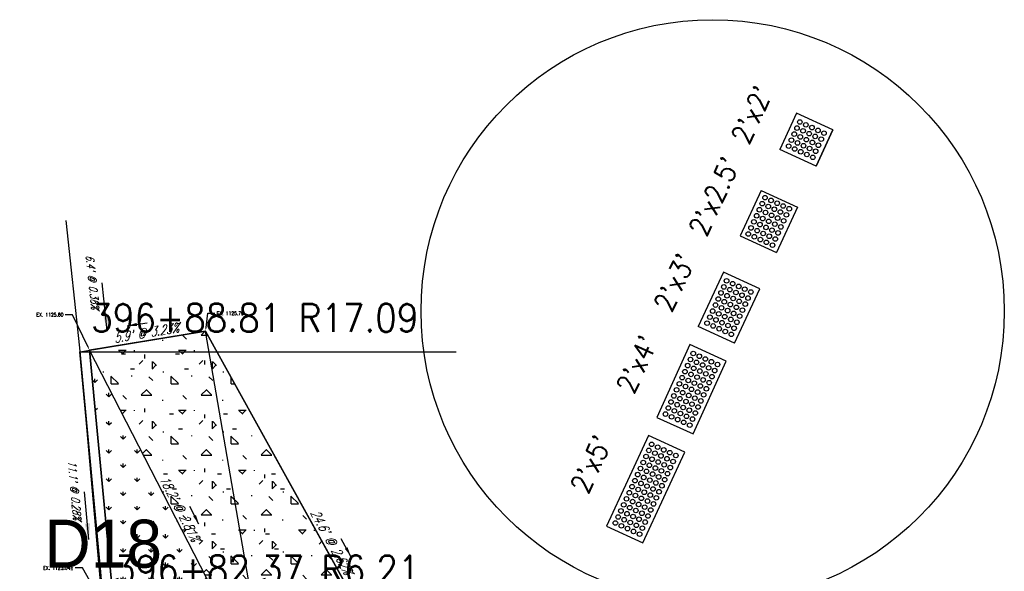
# Model space of a CAD drawing. Extents: x 167754 to 212748, y 396132 to 454338.
# Tile 45 of 150: x 188671 to 188721, y 409101 to 409128. Entities that reach past the tile are written whole.
import ezdxf
from ezdxf import colors
from ezdxf.entities.mleader import LeaderData, LeaderLine
from ezdxf.enums import TextEntityAlignment as Align
from ezdxf.math import Vec2, Vec3

# ---------------------------------------------------------------- set-up
doc = ezdxf.new("R2010")
doc.units = 0
doc.header["$MEASUREMENT"] = 0
doc.layers.get('0').update_dxf_attribs({"linetype": 'CONTINUOUS'})
for name, color, linetype, plot in [('0_3DP_MAT', 181, 'CONTINUOUS', False), ('0_EX. 3DP', 31, 'CONTINUOUS', False), ('0_QUANTITIES_CURB REMOVED', 91, 'CONTINUOUS', False), ('0_QUANTITIES_PAVEMENT REMOVED', 130, 'CONTINUOUS', False), ('SC_SCRATCH-1', 7, 'CONTINUOUS', False), ('SC_SCRATCH-2', 2, 'CONTINUOUS', False), ('SC_SCRATCH-3', 3, 'CONTINUOUS', False), ('SC_SCRATCH-4', 4, 'CONTINUOUS', False), ('SC_SCRATCH-5', 5, 'CONTINUOUS', False)]:
    doc.layers.add(name, color=color, linetype=linetype, plot=plot)
for name, color, linetype in [('0_JLD_PR_3DP', 40, 'CONTINUOUS'), ('PNTDESC', 3, 'CONTINUOUS'), ('PNTELEV', 5, 'CONTINUOUS'), ('PNTNO', 7, 'CONTINUOUS'), ('PNTS', 1, 'CONTINUOUS'), ('PV_P_CURB', 3, 'CONTINUOUS'), ('PV_P_CURB_RAMP', 3, 'CONTINUOUS'), ('PV_P_CURB_RAMP_HATCH', 3, 'CONTINUOUS'), ('SC_SCRATCH-6', 6, 'CONTINUOUS'), ('VG_P_LANDSCAPE', 3, 'CONTINUOUS')]:
    doc.layers.add(name, color=color, linetype=linetype)
doc.styles.add('PTXT', font='TXT')
doc.styles.add('romans', font='romans.shx', dxfattribs={"width": 0.75, "oblique": 22.5})
doc.styles.get("Standard").update_dxf_attribs({"font": 'romans.shx', "width": 0.9})
doc.dimstyles.new('4P', dxfattribs={"dimscale": 4, "dimtxt": 0.14, "dimasz": 0.14, "dimexe": 0.05, "dimexo": 0.05, "dimgap": 0.05, "dimtad": 1, "dimzin": 0, "dimdsep": 46, "dimtxsty": 'romans', "dimcen": 0, "dimdle": 0.1, "dimclrd": 1, "dimclre": 1, "dimclrt": 7, "dimaunit": 1, "dimadec": 4, "dimazin": 0, "dimtfac": 1, "dimtmove": 0, "dimatfit": 2, "dimfxl": 1, "dimtvp": 1, "dimtolj": 1, "dimtzin": 0, "dimarcsym": 0})

# ---------------------------------------------------------------- blocks, each defined once
blk = doc.blocks.new('DOMES_5FT')
for p, q in [((-0.07, 2.499), (-2.069, 2.443)), ((0.07, -2.499), (-0.07, 2.499)), ((-2.069, 2.443), (-1.929, -2.555)), ((-1.929, -2.555), (0.07, -2.499))]:
    blk.add_line(p, q)
for centre in [(-1.725, 2.12), (-1.392, 2.13), (-1.059, 2.139), (-0.727, 2.148), (-0.394, 2.158), (-1.716, 1.788), (-1.706, 1.453), (-1.383, 1.797), (-1.374, 1.462), (-1.05, 1.806), (-1.041, 1.471), (-0.717, 1.816), (-0.708, 1.481), (-0.384, 1.825), (-0.375, 1.49), (-1.697, 1.12), (-1.364, 1.129), (-1.031, 1.138), (-0.698, 1.148), (-0.366, 1.157), (-1.688, 0.787), (-1.678, 0.454), (-1.355, 0.796), (-1.346, 0.463), (-1.022, 0.806), (-1.013, 0.473), (-0.689, 0.815), (-0.68, 0.482), (-0.356, 0.824), (-0.347, 0.491), (-1.669, 0.121), (-1.336, 0.131), (-1.003, 0.14), (-0.67, 0.149), (-0.338, 0.159), (-1.66, -0.212), (-1.65, -0.547), (-1.327, -0.202), (-1.317, -0.537), (-0.994, -0.193), (-0.985, -0.528), (-0.661, -0.184), (-0.652, -0.518), (-0.328, -0.174), (-0.319, -0.509), (-1.641, -0.881), (-1.308, -0.872), (-0.975, -0.863), (-0.642, -0.853), (-0.309, -0.844), (-1.632, -1.214), (-1.622, -1.547), (-1.299, -1.205), (-1.289, -1.538), (-0.966, -1.196), (-0.956, -1.528), (-0.633, -1.186), (-0.624, -1.519), (-0.3, -1.177), (-0.291, -1.51), (-1.613, -1.88), (-1.28, -1.871), (-0.947, -1.861), (-0.614, -1.852), (-0.281, -1.843), (-1.604, -2.213), (-1.271, -2.204), (-0.938, -2.194), (-0.605, -2.185), (-0.272, -2.175)]:
    blk.add_circle(centre, 0.115)
blk = doc.blocks.new('DOMES_4FT')
for p, q in [((-21.22, 49.29), (-23.96, 1.37)), ((2.74, 47.92), (-21.22, 49.29)), ((0, 0), (2.74, 47.92)), ((-23.96, 1.37), (0, 0))]:
    blk.add_line(p, q)
for centre in [(-17.66, 41.08), (-17.43, 45.07), (-13.67, 40.86), (-13.44, 44.85), (-9.68, 40.63), (-9.45, 44.62), (-5.69, 40.4), (-5.47, 44.39), (-1.7, 40.17), (-1.48, 44.16), (-17.89, 37.09), (-13.9, 36.87), (-9.91, 36.64), (-5.92, 36.41), (-1.93, 36.18), (-18.35, 29.12), (-18.12, 33.11), (-14.36, 28.89), (-14.13, 32.88), (-10.37, 28.66), (-10.14, 32.65), (-6.38, 28.43), (-6.15, 32.42), (-2.39, 28.2), (-2.16, 32.19), (-18.58, 25.1), (-14.59, 24.87), (-10.6, 24.65), (-6.61, 24.42), (-2.62, 24.19), (-19.03, 17.1), (-18.81, 21.09), (-15.04, 16.87), (-14.82, 20.86), (-11.06, 16.64), (-10.83, 20.63), (-7.07, 16.41), (-6.84, 20.4), (-2.85, 20.18), (-19.26, 13.11), (-15.27, 12.88), (-11.28, 12.65), (-7.29, 12.42), (-3.3, 12.2), (-3.08, 16.19), (-19.72, 5.13), (-19.49, 9.12), (-15.73, 4.9), (-15.5, 8.89), (-11.74, 4.67), (-11.51, 8.66), (-7.52, 8.44), (-3.53, 8.21), (-7.75, 4.45), (-3.76, 4.22)]:
    blk.add_circle(centre, 1.37)
blk = doc.blocks.new('SRVPNO1')
at = {"layer": 'PNTDESC', "style": 'PTXT'}
blk.add_attdef('DESC2', text='', height=1, dxfattribs=at).set_placement((0, -1.75), align=Align.CENTER)
at = {"layer": 'PNTELEV', "style": 'PTXT'}
blk.add_attdef('ELEV2', (1.5, -0.5), '', height=1, dxfattribs=at)
at = {"layer": 'PNTNO', "style": 'PTXT'}
blk.add_attdef('PT#', text='', height=1, dxfattribs=at).set_placement((0, 0.75), align=Align.CENTER)

msp = doc.modelspace()

# ---------------------------------------------------------------- hatches: boundary and pattern name
at = {"layer": 'PV_P_CURB_RAMP_HATCH', "transparency": 33554495}
h = msp.add_hatch(dxfattribs=at)
h.set_pattern_fill('CONCRE', color=256, scale=3, pattern_type=2)
h.set_pattern_definition([(0, (0, 0), (3, 3), [0.375, -2.625]), (90, (0, 0), (-3, 3), [0.375, -2.625]), (135, (0.375, 0), (-2.999999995, 2e-16), [0.5303301, -3.7123107]), (0, (0.375, 1.6875), (3, 3), [0.375, -2.625]), (45, (0.5625, 1.5), (0, 2.999999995), [0.2651649, -3.9774756]), (135, (0.5625, 1.5), (-2.999999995, 2e-16), [0.2651649, -3.9774756]), (0, (1.5, 2.4375), (3, 3), [0.5303301, -2.4696699]), (45, (1.5, 2.4375), (0, 2.999999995), [0.375, -3.8676408]), (135, (2.0303, 2.4375), (-2.999999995, 2e-16), [0.375, -3.8676408]), (90, (2.0625, 0.75), (-3, 3), [0.375, -2.625]), (45, (2.0625, 0.75), (0, 2.999999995), [0.2651649, -3.9774756]), (135, (2.25, 0.9375), (-2.999999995, 2e-16), [0.2651649, -3.9774756]), (0, (0.375, 0.75), (3, 3), [0.1875, -2.5125]), (0, (2.625, 1.5), (3, 3), [0.1875, -2.5125]), (90, (1.6875, 1.875), (-3, 3), [0.1875, -2.5125]), (135, (2.0625, 0.1875), (-2.999999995, 2e-16), [0.2651649, -3.9774756]), (135, (0.75, 2.25), (-2.999999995, 2e-16), [0.2651649, -3.9774756]), (45, (1.4062, 0.9844), (0, 2.999999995), [0.2651649, -3.9774756]), (90, (1.0312, 0.375), (-3, 3), [0.046875, -2.953125]), (90, (1.172, 1.6406), (-3, 3), [0.046875, -2.953125]), (90, (2.578, 2.1562), (-3, 3), [0.046875, -2.953125]), (90, (2.625, 0.5625), (-3, 3), [0.046875, -2.953125])])
h.paths.add_polyline_path([(188674.925, 409111.681), (188680.716, 409112.642), (188692.623, 409091.151), (188694.867, 409090.119), (188699.368, 409087.943), (188694.778, 409078.45), (188690.244, 409080.559), (188687.079, 409074.354), (188688.838, 409063.619), (188679.193, 409063.018), (188678.073, 409076.358), (188681.875, 409084.479), (188676.76, 409085.399), (188675.467, 409100.617), (188679.6, 409097.161), (188683.232, 409095.486)])

# ---------------------------------------------------------------- linework, layer by layer
at = {"layer": '0_EX. 3DP'}
msp.add_polyline3d([(188673.742, 409118.179, 1125.111), (188674.413, 409111.811, 1125.088), (188675.453, 409100.783, 1125.057), (188676.121, 409092.848, 1124.985), (188676.967, 409083.077, 1124.998), (188678.557, 409064.288, 1124.608)], dxfattribs=at)
at = {"layer": '0_QUANTITIES_CURB REMOVED'}
msp.add_lwpolyline([(188678.624, 409062.896), (188678.557, 409064.288), (188677.543, 409076.272), (188676.967, 409083.077), (188676.121, 409092.848), (188675.395, 409101.267), (188674.437, 409111.6)], dxfattribs=at)
at = {"layer": 'PV_P_CURB'}
for points, elevation in [([(188674.437, 409111.6), (188680.724, 409112.643)], 1124.875), ([(188678.073, 409076.358), (188679.193, 409063.022), (188677.655, 409081.342), (188676.104, 409099.226), (188674.925, 409111.681)], 1125.18)]:
    msp.add_lwpolyline(points, dxfattribs=dict(at, elevation=elevation))
at = {"layer": 'SC_SCRATCH-1', "color": 1}
for points in [[(188710.276, 409123.544), (188709.439, 409121.727)], [(188712.092, 409122.707), (188710.276, 409123.544)], [(188712.092, 409122.707), (188711.256, 409120.891)], [(188711.256, 409120.891), (188712.092, 409122.707)], [(188711.256, 409120.891), (188709.439, 409121.727)], [(188711.256, 409120.891), (188709.439, 409121.727)]]:
    msp.add_lwpolyline(points, dxfattribs=at)
at = {"layer": 'SC_SCRATCH-1'}
msp.add_circle((188706.079, 409113.642), 14.582, dxfattribs=at)
at = {"layer": 'SC_SCRATCH-1', "color": 1}
for centre in [(188710.436, 409123.103), (188710.739, 409122.964), (188710.158, 409122.498), (188710.297, 409122.801), (188710.599, 409122.662), (188710.902, 409122.522), (188711.041, 409122.825), (188711.344, 409122.685), (188711.646, 409122.546), (188710.018, 409122.196), (188710.321, 409122.057), (188710.46, 409122.359), (188710.763, 409122.22), (188711.065, 409122.081), (188711.204, 409122.383), (188711.507, 409122.244), (188709.879, 409121.893), (188710.181, 409121.754), (188710.484, 409121.615), (188710.623, 409121.917), (188710.786, 409121.476), (188710.926, 409121.778), (188711.228, 409121.639), (188711.367, 409121.941), (188711.089, 409121.336)]:
    msp.add_circle(centre, 0.115, dxfattribs=at)
at = {"layer": 'SC_SCRATCH-2', "color": 6}
for points in [[(188708.498, 409119.684), (188707.452, 409117.413)], [(188708.498, 409119.684), (188710.315, 409118.847)], [(188710.315, 409118.847), (188709.269, 409116.576)], [(188707.452, 409117.413), (188709.269, 409116.576)]]:
    msp.add_lwpolyline(points, dxfattribs=at)
for centre in [(188708.557, 409119.016), (188708.697, 409119.319), (188708.999, 409119.18), (188709.302, 409119.04), (188708.418, 409118.714), (188708.721, 409118.575), (188708.86, 409118.877), (188709.162, 409118.738), (188709.465, 409118.599), (188709.604, 409118.901), (188709.907, 409118.762), (188708.14, 409118.109), (188708.279, 409118.412), (188708.581, 409118.272), (188708.884, 409118.133), (188709.023, 409118.435), (188709.326, 409118.296), (188709.628, 409118.157), (188709.767, 409118.459), (188707.999, 409117.805), (188708.302, 409117.666), (188708.442, 409117.97), (188708.604, 409117.526), (188708.744, 409117.831), (188709.047, 409117.691), (188709.186, 409117.994), (188709.349, 409117.552), (188709.489, 409117.854), (188707.859, 409117.501), (188708.162, 409117.361), (188708.464, 409117.222), (188708.767, 409117.083), (188708.907, 409117.387), (188709.209, 409117.248), (188709.069, 409116.943)]:
    msp.add_circle(centre, 0.115, dxfattribs=at)
at = {"layer": 'SC_SCRATCH-3'}
for points in [[(188706.616, 409115.596), (188705.361, 409112.871)], [(188708.432, 409114.76), (188706.616, 409115.596)], [(188707.177, 409112.035), (188708.432, 409114.76)], [(188707.177, 409112.035), (188705.361, 409112.871)]]:
    msp.add_lwpolyline(points, dxfattribs=at)
for centre in [(188706.776, 409115.155), (188706.636, 409114.852), (188706.939, 409114.713), (188707.078, 409115.015), (188707.241, 409114.574), (188707.381, 409114.876), (188707.683, 409114.737), (188707.986, 409114.598), (188706.358, 409114.247), (188706.497, 409114.55), (188706.66, 409114.108), (188706.8, 409114.41), (188707.102, 409114.271), (188707.405, 409114.132), (188707.544, 409114.434), (188707.846, 409114.295), (188706.079, 409113.642), (188706.219, 409113.945), (188706.521, 409113.806), (188706.823, 409113.666), (188706.963, 409113.969), (188707.265, 409113.829), (188707.568, 409113.69), (188707.707, 409113.993), (188705.94, 409113.34), (188706.242, 409113.201), (188706.382, 409113.503), (188706.684, 409113.364), (188706.987, 409113.224), (188707.126, 409113.527), (188707.289, 409113.085), (188707.428, 409113.388), (188705.801, 409113.037), (188706.103, 409112.898), (188706.406, 409112.759), (188706.545, 409113.061), (188706.708, 409112.62), (188706.847, 409112.922), (188707.15, 409112.783), (188707.011, 409112.48)]:
    msp.add_circle(centre, 0.115, dxfattribs=at)

# ---------------------------------------------------------------- block references
at = {"layer": 'SC_SCRATCH-4', "xscale": 0.0833333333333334, "yscale": 0.0833333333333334, "zscale": 0.0833333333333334, "rotation": 158.7229428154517}
msp.add_blockref('DOMES_4FT', (188704.943, 409111.963), dxfattribs=at)
at = {"layer": 'SC_SCRATCH-5', "rotation": 333.6648273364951}
msp.add_blockref('DOMES_5FT', (188703.633, 409104.309), dxfattribs=at)

# ---------------------------------------------------------------- texts
at = {"layer": '0_3DP_MAT', "style": 'romans', "oblique": 22.5, "width": 0.75}
for s, rotation, p in [("5.9' @ 3.23%", 9.4212, (188677.799, 409112.32)), ("18.2' @ 2.81%", 297.1526, (188679.221, 409103.656)), ("24.6' @ 2.62%", 298.9739, (188686.813, 409101.976))]:
    msp.add_text(s, height=0.48, rotation=rotation, dxfattribs=at).set_placement(p, align=Align.CENTER)
at = {"layer": '0_EX. 3DP', "style": 'romans', "oblique": 22.5, "width": 0.75}
for s, rotation, p in [("6.4' @ 0.36%", 276.0151, (188674.873, 409115.079)), ("11.1' @ 0.28%", 275.3874, (188673.977, 409104.661))]:
    msp.add_text(s, height=0.4, rotation=rotation, dxfattribs=at).set_placement(p, align=Align.CENTER)
at = {"layer": 'SC_SCRATCH-1', "color": 1, "insert": (188708.041, 409123.472), "char_height": 1, "attachment_point": 5, "rotation": 65.2734}
msp.add_mtext_dynamic_manual_height_columns("2'x2'", width=2.84833, gutter_width=12, heights=[0], dxfattribs=at)
at = {"layer": 'SC_SCRATCH-2', "color": 6, "insert": (188706.158, 409119.385), "char_height": 1, "attachment_point": 5, "rotation": 65.2734}
msp.add_mtext_dynamic_manual_height_columns("2'x2.5'", width=2.84833, gutter_width=12, heights=[0], dxfattribs=at)
at = {"layer": 'SC_SCRATCH-3', "insert": (188704.172, 409115.07), "char_height": 1, "attachment_point": 5, "rotation": 65.2734}
msp.add_mtext_dynamic_manual_height_columns("2'x3'", width=2.84833, gutter_width=12, heights=[0], dxfattribs=at)
at = {"layer": 'SC_SCRATCH-4', "insert": (188702.295, 409110.98), "char_height": 1, "attachment_point": 5, "rotation": 65.2734}
msp.add_mtext_dynamic_manual_height_columns("2'x4'", width=2.84833, gutter_width=12, heights=[0], dxfattribs=at)
at = {"layer": 'SC_SCRATCH-5', "insert": (188700, 409105.982), "char_height": 1, "attachment_point": 5, "rotation": 65.2734}
msp.add_mtext_dynamic_manual_height_columns("2'x5'", width=2.84833, gutter_width=12, heights=[0], dxfattribs=at)
at = {"layer": 'SC_SCRATCH-6', "width": 0.9}
msp.add_text('396+82.37 R6.21', height=1.4, dxfattribs=at).set_placement((188676.14, 409100.719), align=Align.MIDDLE_LEFT)

# ---------------------------------------------------------------- leaders
at = {"layer": '0_3DP_MAT'}
for points in [[(188676.808, 409112.897), (188677.795, 409113.061)], [(188680.393, 409102.974), (188679.937, 409103.864)], [(188687.986, 409101.369), (188687.501, 409102.244)]]:
    msp.add_leader(points, dimstyle='4P', override={"dimscale": 20, "dimtxt": 0.12, "dimasz": 0.024, "dimdec": 2}, dxfattribs=at)
at = {"layer": '0_EX. 3DP'}
for points in [[(188675.808, 409112.662), (188675.556, 409115.048)], [(188674.887, 409102.217), (188674.662, 409104.606)]]:
    msp.add_leader(points, dimstyle='4P', override={"dimscale": 20, "dimtxt": 0.12, "dimasz": 0.04, "dimdec": 2}, dxfattribs=at)

# ---------------------------------------------------------------- next in the draw order: leaders
at = {"layer": '0_3DP_MAT'}
ml = msp.add_multileader_mtext('Standard', dxfattribs=at)
ml.set_content('EX. 1125.60', color=256)
ml.set_leader_properties()
ml.build(insert=Vec2(0, 0))
ml.multileader.update_dxf_attribs({"dogleg_length": 0.36, "arrow_head_size": 0.18})
ctx = ml.context
ctx.base_point, ctx.char_height, ctx.arrow_head_size, ctx.landing_gap_size, ctx.plane_origin = Vec3(188672.038, 409113.461, 2.31), 0.18, 0.18, 0.09, Vec3(188671.786, 409122.561, 2.31)
ctx.text_align_type = 2
notes = []
notes.append((ctx, [(1, (1, 1, 0), (188674.067, 409113.461, 2.31), (-1, 0), 0.36, [(0, [(188674.925, 409111.677, 2.31)], 0, [])])]))
ctx.mtext.insert, ctx.mtext.width, ctx.mtext.alignment, ctx.mtext.flow_direction = Vec3(188673.617, 409113.551, 2.31), 2.18773, 3, 5
ctx.mtext.has_bg_fill, ctx.mtext.bg_color, ctx.mtext.bg_scale_factor, ctx.mtext.bg_transparency, ctx.mtext.use_window_bg_color = 1, -1027028792, 1.5, 0, 1
ml = msp.add_multileader_mtext('Standard', dxfattribs=at)
ml.set_content('EX. 1125.79', color=256)
ml.set_leader_properties()
ml.build(insert=Vec2(0, 0))
ml.multileader.update_dxf_attribs({"dogleg_length": 0.36, "arrow_head_size": 0.18})
ctx = ml.context
ctx.base_point, ctx.char_height, ctx.arrow_head_size, ctx.landing_gap_size, ctx.plane_origin = Vec3(188681.192, 409113.53, 1.584), 0.18, 0.18, 0.09, Vec3(188677.585, 409123.524, 1.584)
notes.append((ctx, [(0, (1, 1, 0), (188680.832, 409113.53, 1.584), (1, 0), 0.36, [(0, [(188680.724, 409112.64, 1.584)], 0, [])])]))
ctx.mtext.insert, ctx.mtext.width, ctx.mtext.flow_direction = Vec3(188681.282, 409113.62, 1.584), 2.18773, 5
ctx.mtext.has_bg_fill, ctx.mtext.bg_color, ctx.mtext.bg_scale_factor, ctx.mtext.bg_transparency, ctx.mtext.use_window_bg_color = 1, -1027028792, 1.5, 0, 1
ml = msp.add_multileader_mtext('Standard', dxfattribs=at)
ml.set_content('EX. 1125.04±', color=256)
ml.set_leader_properties()
ml.build(insert=Vec2(0, 0))
ml.multileader.update_dxf_attribs({"dogleg_length": 0.36, "arrow_head_size": 0.18})
ctx = ml.context
ctx.base_point, ctx.char_height, ctx.arrow_head_size, ctx.landing_gap_size, ctx.plane_origin = Vec3(188672.342, 409100.793, 0.834), 0.18, 0.18, 0.09, Vec3(188672.432, 409109.9, 0.834)
ctx.text_align_type = 2
notes.append((ctx, [(1, (1, 1, 0), (188674.563, 409100.793, 0.834), (-1, 0), 0.36, [(0, [(188675.571, 409099.015, 0.834)], 0, [])])]))
ctx.mtext.insert, ctx.mtext.width, ctx.mtext.defined_height, ctx.mtext.alignment, ctx.mtext.flow_direction = Vec3(188674.113, 409100.883, 0.834), 1.74866, 0.0974, 3, 5
ctx.mtext.has_bg_fill, ctx.mtext.bg_color, ctx.mtext.bg_scale_factor, ctx.mtext.bg_transparency, ctx.mtext.use_window_bg_color = 1, -1027028792, 1.5, 0, 1
for ctx, leaders in notes:
    for number, flags, end, landing, length, lines in leaders:
        leader = LeaderData()
        leader.index, (leader.has_last_leader_line, leader.has_dogleg_vector, leader.attachment_direction) = number, flags
        leader.last_leader_point, leader.dogleg_vector, leader.dogleg_length = Vec3(end), Vec3(landing), length
        for number, points, colour, breaks in lines:
            line = LeaderLine()
            line.index, line.vertices, line.color, line.breaks = number, Vec3.list(points), colors.encode_raw_color(colour), breaks
            leader.lines.append(line)
        ctx.leaders.append(leader)

# ---------------------------------------------------------------- next in the draw order: hatches: boundary and pattern name
at = {"layer": 'VG_P_LANDSCAPE', "transparency": 33554559}
h = msp.add_hatch(dxfattribs=at)
h.set_pattern_fill('GRASS', color=256)
h.paths.add_polyline_path([(188679.6, 409097.161), (188676.015, 409100.158), (188674.925, 409111.681), (188683.232, 409095.482)])

# ---------------------------------------------------------------- next in the draw order: linework, layer by layer
at = {"layer": '0_3DP_MAT'}
msp.add_polyline3d([(188674.925, 409111.681, 1125.6), (188680.724, 409112.643, 1125.79)], dxfattribs=at)
at = {"layer": '0_JLD_PR_3DP', "color": 40}
for points in [[(188680.724, 409112.643, 1125.79), (188692.623, 409091.154, 1125.146)], [(188683.232, 409095.486, 1125.088), (188674.925, 409111.681, 1125.6)]]:
    msp.add_polyline3d(points, dxfattribs=at)
at = {"layer": '0_QUANTITIES_PAVEMENT REMOVED', "elevation": 1125.01}
msp.add_lwpolyline([(188688.844, 409063.62), (188687.079, 409074.351), (188686.197, 409079.951), (188689.219, 409081.04), (188694.778, 409078.45), (188699.368, 409087.943), (188683.744, 409095.182), (188680.724, 409112.643), (188674.925, 409111.681), (188676.104, 409099.226), (188678.073, 409076.355), (188679.193, 409063.018), (188688.844, 409063.62)], dxfattribs=at)
at = {"layer": 'PV_P_CURB'}
msp.add_lwpolyline([(188674.437, 409111.6), (188676.76, 409085.399), (188677.543, 409076.272)], dxfattribs=at)
at = {"layer": 'PV_P_CURB_RAMP', "elevation": 1.584}
msp.add_lwpolyline([(188680.716, 409112.642), (188692.623, 409091.151)], dxfattribs=at)
at = {"layer": 'PV_P_CURB_RAMP'}
msp.add_lwpolyline([(188683.232, 409095.486), (188674.925, 409111.681)], dxfattribs=at)
at = {"layer": 'SC_SCRATCH-5', "elevation": 1125.146}
for points in [[(188692.618, 409091.142), (188680.724, 409112.643)], [(188683.232, 409095.486), (188674.925, 409111.681)]]:
    msp.add_lwpolyline(points, dxfattribs=at)

# ---------------------------------------------------------------- next in the draw order: block references
at = {"layer": 'PNTS', "xscale": 2.4, "yscale": 2.4, "zscale": 2.4}
msp.add_blockref('SRVPNO1', (188675.603, 409099.004), dxfattribs=at).add_auto_attribs({'PT#': 'D18', 'ELEV2': '0.000'})

# ---------------------------------------------------------------- next in the draw order: texts
at = {"layer": 'SC_SCRATCH-6', "width": 0.9}
msp.add_text('396+88.81 R17.09', height=1.4, dxfattribs=at).set_placement((188675.006, 409113.303), align=Align.MIDDLE_LEFT)

# ---------------------------------------------------------------- next in the draw order: leaders
at = {"layer": 'SC_SCRATCH-6', "has_arrowhead": 0}
msp.add_leader([(188674.437, 409111.6), (188674.446, 409111.603), (188693.246, 409111.603)], dimstyle='4P', override={"dimscale": 20, "dimasz": 0.1}, dxfattribs=at)

doc.saveas('drawing.dxf')
